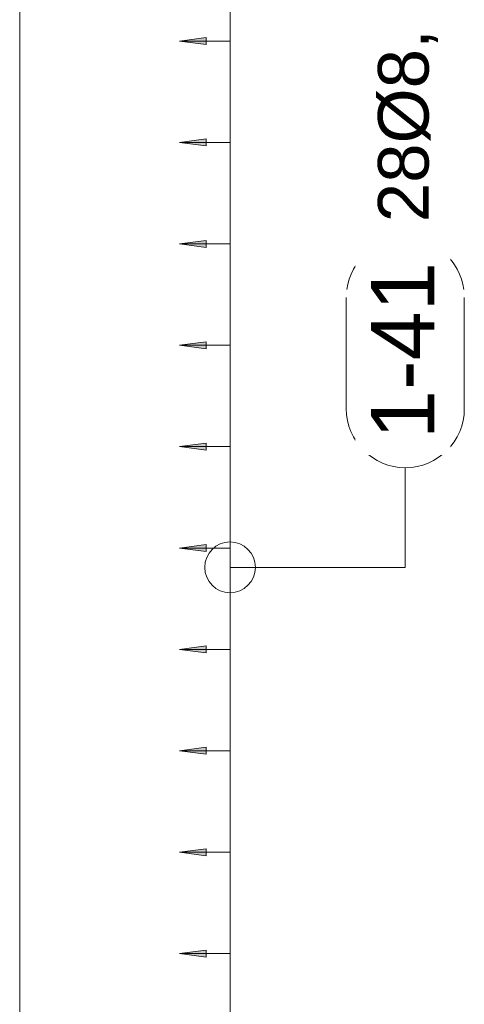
# Model space of a CAD drawing. Header units: millimetres. Extents: x 4307 to 42792, y 1610 to 10025.
# Tile 241 of 256: x 35087 to 35526, y 6870 to 7841. Entities that reach past the tile are written whole.
import ezdxf

# ---------------------------------------------------------------- set-up
doc = ezdxf.new("R2010")
doc.units = ezdxf.units.MM
for name, color, linetype, lineweight in [('A-ANNO-DIMS', 211, 'Continuous', 5), ('A-ANNO-DIMS-25', 211, 'Continuous', 5), ('S-COLS', 52, 'Continuous', 9), ('S-RBAR-IDEN', 171, 'Continuous', 5)]:
    doc.layers.add(name, color=color, linetype=linetype, lineweight=lineweight)
doc.styles.add('Arial', font='arial.ttf', dxfattribs={"height": 50})
doc.styles.add('Arial_1', font='arial.ttf', dxfattribs={"height": 62.5})
doc.dimstyles.new('Výztuž_kusy__řezy__5', dxfattribs={"dimscale": 304.8, "dimtxt": 0.18, "dimasz": 0, "dimexe": 0, "dimexo": 0.0625, "dimgap": 0.082021, "dimtad": 1, "dimdec": 0, "dimzin": 0, "dimdsep": 46, "dimtxsty": 'Arial_1', "dimblk1": 'NONE', "dimblk2": 'NONE', "dimsah": 1, "dimcen": 0.09, "dimazin": 0, "dimtfac": 1, "dimtdec": 4, "dimtix": 1, "dimtmove": 0, "dimatfit": 3, "dimfxl": 0.164042, "dimfxlon": 1, "dimtvp": 1, "dimtfill": 1, "dimtolj": 1, "dimtzin": 0, "dimarcsym": 2})

# ---------------------------------------------------------------- blocks, each defined once
blk = doc.blocks.new('DIMBLOCK1025-V3')
at = {"layer": 'A-ANNO-DIMS-25'}
for points in [[(35244.99, 6920), (35271.28, 6916.54), (35271.28, 6923.46)], [(35244.99, 6820), (35271.28, 6816.54), (35271.28, 6823.46)]]:
    blk.add_hatch(color=256, dxfattribs=at).paths.add_polyline_path(points)
for p, q in [((35271.28, 6923.46), (35244.99, 6920)), ((35244.99, 6920), (35271.28, 6916.54)), ((35294.99, 6920), (35244.99, 6920)), ((35271.28, 6916.54), (35271.28, 6923.46)), ((35294.99, 6820), (35294.99, 6920)), ((35294.99, 6920), (35294.99, 6920)), ((35271.28, 6823.46), (35244.99, 6820)), ((35244.99, 6820), (35271.28, 6816.54)), ((35294.99, 6820), (35244.99, 6820)), ((35271.28, 6816.54), (35271.28, 6823.46)), ((35294.99, 6820), (35294.99, 6820))]:
    blk.add_line(p, q, dxfattribs=at)
blk = doc.blocks.new('_None')
blk = doc.blocks.new('DIMBLOCK1026-V3')
at = {"layer": 'A-ANNO-DIMS-25'}
for points in [[(35244.99, 7020), (35271.28, 7016.54), (35271.28, 7023.46)], [(35244.99, 6920), (35271.28, 6916.54), (35271.28, 6923.46)]]:
    blk.add_hatch(color=256, dxfattribs=at).paths.add_polyline_path(points)
for p, q in [((35271.28, 7023.46), (35244.99, 7020)), ((35271.28, 7016.54), (35271.28, 7023.46)), ((35244.99, 7020), (35271.28, 7016.54)), ((35294.99, 7020), (35244.99, 7020)), ((35294.99, 6920), (35294.99, 7020)), ((35294.99, 7020), (35294.99, 7020)), ((35271.28, 6923.46), (35244.99, 6920)), ((35244.99, 6920), (35271.28, 6916.54)), ((35294.99, 6920), (35244.99, 6920)), ((35271.28, 6916.54), (35271.28, 6923.46)), ((35294.99, 6920), (35294.99, 6920))]:
    blk.add_line(p, q, dxfattribs=at)
blk = doc.blocks.new('DIMBLOCK1027-V3')
at = {"layer": 'A-ANNO-DIMS-25'}
for points in [[(35244.99, 7120), (35271.28, 7116.54), (35271.28, 7123.46)], [(35244.99, 7020), (35271.28, 7016.54), (35271.28, 7023.46)]]:
    blk.add_hatch(color=256, dxfattribs=at).paths.add_polyline_path(points)
for p, q in [((35271.28, 7123.46), (35244.99, 7120)), ((35244.99, 7120), (35271.28, 7116.54)), ((35294.99, 7120), (35244.99, 7120)), ((35271.28, 7116.54), (35271.28, 7123.46)), ((35294.99, 7020), (35294.99, 7120)), ((35294.99, 7120), (35294.99, 7120)), ((35271.28, 7023.46), (35244.99, 7020)), ((35271.28, 7016.54), (35271.28, 7023.46)), ((35244.99, 7020), (35271.28, 7016.54)), ((35294.99, 7020), (35244.99, 7020)), ((35294.99, 7020), (35294.99, 7020))]:
    blk.add_line(p, q, dxfattribs=at)
blk = doc.blocks.new('DIMBLOCK1028-V3')
at = {"layer": 'A-ANNO-DIMS-25'}
for points in [[(35244.99, 7220), (35271.28, 7216.54), (35271.28, 7223.46)], [(35244.99, 7120), (35271.28, 7116.54), (35271.28, 7123.46)]]:
    blk.add_hatch(color=256, dxfattribs=at).paths.add_polyline_path(points)
for p, q in [((35271.28, 7223.46), (35244.99, 7220)), ((35244.99, 7220), (35271.28, 7216.54)), ((35294.99, 7220), (35244.99, 7220)), ((35271.28, 7216.54), (35271.28, 7223.46)), ((35294.99, 7120), (35294.99, 7220)), ((35294.99, 7220), (35294.99, 7220)), ((35271.28, 7123.46), (35244.99, 7120)), ((35244.99, 7120), (35271.28, 7116.54)), ((35294.99, 7120), (35244.99, 7120)), ((35271.28, 7116.54), (35271.28, 7123.46)), ((35294.99, 7120), (35294.99, 7120))]:
    blk.add_line(p, q, dxfattribs=at)
blk = doc.blocks.new('DIMBLOCK1029-V3')
at = {"layer": 'A-ANNO-DIMS-25'}
for points in [[(35244.99, 7320), (35271.28, 7316.54), (35271.28, 7323.46)], [(35244.99, 7220), (35271.28, 7216.54), (35271.28, 7223.46)]]:
    blk.add_hatch(color=256, dxfattribs=at).paths.add_polyline_path(points)
for p, q in [((35271.28, 7323.46), (35244.99, 7320)), ((35271.28, 7316.54), (35271.28, 7323.46)), ((35244.99, 7320), (35271.28, 7316.54)), ((35294.99, 7320), (35244.99, 7320)), ((35294.99, 7220), (35294.99, 7320)), ((35294.99, 7320), (35294.99, 7320)), ((35271.28, 7223.46), (35244.99, 7220)), ((35244.99, 7220), (35271.28, 7216.54)), ((35294.99, 7220), (35244.99, 7220)), ((35271.28, 7216.54), (35271.28, 7223.46)), ((35294.99, 7220), (35294.99, 7220))]:
    blk.add_line(p, q, dxfattribs=at)
blk = doc.blocks.new('DIMBLOCK1030-V3')
at = {"layer": 'A-ANNO-DIMS-25'}
for points in [[(35244.99, 7420), (35271.28, 7416.54), (35271.28, 7423.46)], [(35244.99, 7320), (35271.28, 7316.54), (35271.28, 7323.46)]]:
    blk.add_hatch(color=256, dxfattribs=at).paths.add_polyline_path(points)
for p, q in [((35271.28, 7423.46), (35244.99, 7420)), ((35244.99, 7420), (35271.28, 7416.54)), ((35294.99, 7420), (35244.99, 7420)), ((35271.28, 7416.54), (35271.28, 7423.46)), ((35294.99, 7320), (35294.99, 7420)), ((35294.99, 7420), (35294.99, 7420)), ((35271.28, 7323.46), (35244.99, 7320)), ((35271.28, 7316.54), (35271.28, 7323.46)), ((35244.99, 7320), (35271.28, 7316.54)), ((35294.99, 7320), (35244.99, 7320)), ((35294.99, 7320), (35294.99, 7320))]:
    blk.add_line(p, q, dxfattribs=at)
blk = doc.blocks.new('DIMBLOCK1031-V3')
at = {"layer": 'A-ANNO-DIMS-25'}
for points in [[(35244.99, 7520), (35271.28, 7516.54), (35271.28, 7523.46)], [(35244.99, 7420), (35271.28, 7416.54), (35271.28, 7423.46)]]:
    blk.add_hatch(color=256, dxfattribs=at).paths.add_polyline_path(points)
for p, q in [((35271.28, 7523.46), (35244.99, 7520)), ((35244.99, 7520), (35271.28, 7516.54)), ((35294.99, 7520), (35244.99, 7520)), ((35271.28, 7516.54), (35271.28, 7523.46)), ((35294.99, 7420), (35294.99, 7520)), ((35294.99, 7520), (35294.99, 7520)), ((35271.28, 7423.46), (35244.99, 7420)), ((35244.99, 7420), (35271.28, 7416.54)), ((35294.99, 7420), (35244.99, 7420)), ((35271.28, 7416.54), (35271.28, 7423.46)), ((35294.99, 7420), (35294.99, 7420))]:
    blk.add_line(p, q, dxfattribs=at)
blk = doc.blocks.new('DIMBLOCK1032-V3')
at = {"layer": 'A-ANNO-DIMS-25'}
for points in [[(35244.99, 7620), (35271.28, 7616.54), (35271.28, 7623.46)], [(35244.99, 7520), (35271.28, 7516.54), (35271.28, 7523.46)]]:
    blk.add_hatch(color=256, dxfattribs=at).paths.add_polyline_path(points)
for p, q in [((35271.28, 7623.46), (35244.99, 7620)), ((35271.28, 7616.54), (35271.28, 7623.46)), ((35244.99, 7620), (35271.28, 7616.54)), ((35294.99, 7620), (35244.99, 7620)), ((35294.99, 7520), (35294.99, 7620)), ((35294.99, 7620), (35294.99, 7620)), ((35271.28, 7523.46), (35244.99, 7520)), ((35244.99, 7520), (35271.28, 7516.54)), ((35294.99, 7520), (35244.99, 7520)), ((35271.28, 7516.54), (35271.28, 7523.46)), ((35294.99, 7520), (35294.99, 7520))]:
    blk.add_line(p, q, dxfattribs=at)
blk = doc.blocks.new('DIMBLOCK1033-V3')
at = {"layer": 'A-ANNO-DIMS-25'}
for points in [[(35244.99, 7720), (35271.28, 7716.54), (35271.28, 7723.46)], [(35244.99, 7620), (35271.28, 7616.54), (35271.28, 7623.46)]]:
    blk.add_hatch(color=256, dxfattribs=at).paths.add_polyline_path(points)
for p, q in [((35271.28, 7723.46), (35244.99, 7720)), ((35271.28, 7716.54), (35271.28, 7723.46)), ((35244.99, 7720), (35271.28, 7716.54)), ((35294.99, 7720), (35244.99, 7720)), ((35294.99, 7620), (35294.99, 7720)), ((35294.99, 7720), (35294.99, 7720)), ((35271.28, 7623.46), (35244.99, 7620)), ((35271.28, 7616.54), (35271.28, 7623.46)), ((35244.99, 7620), (35271.28, 7616.54)), ((35294.99, 7620), (35244.99, 7620)), ((35294.99, 7620), (35294.99, 7620))]:
    blk.add_line(p, q, dxfattribs=at)
blk = doc.blocks.new('DIMBLOCK1034-V3')
at = {"layer": 'A-ANNO-DIMS-25'}
for points in [[(35244.99, 7820), (35271.28, 7816.54), (35271.28, 7823.46)], [(35244.99, 7720), (35271.28, 7716.54), (35271.28, 7723.46)]]:
    blk.add_hatch(color=256, dxfattribs=at).paths.add_polyline_path(points)
for p, q in [((35271.28, 7823.46), (35244.99, 7820)), ((35244.99, 7820), (35271.28, 7816.54)), ((35294.99, 7820), (35244.99, 7820)), ((35271.28, 7816.54), (35271.28, 7823.46)), ((35294.99, 7720), (35294.99, 7820)), ((35294.99, 7820), (35294.99, 7820)), ((35271.28, 7723.46), (35244.99, 7720)), ((35271.28, 7716.54), (35271.28, 7723.46)), ((35244.99, 7720), (35271.28, 7716.54)), ((35294.99, 7720), (35244.99, 7720)), ((35294.99, 7720), (35294.99, 7720))]:
    blk.add_line(p, q, dxfattribs=at)
blk = doc.blocks.new('DIMBLOCK1035-V3')
at = {"layer": 'A-ANNO-DIMS-25'}
for points in [[(35244.99, 7920), (35271.28, 7916.54), (35271.28, 7923.46)], [(35244.99, 7820), (35271.28, 7816.54), (35271.28, 7823.46)]]:
    blk.add_hatch(color=256, dxfattribs=at).paths.add_polyline_path(points)
for p, q in [((35271.28, 7923.46), (35244.99, 7920)), ((35244.99, 7920), (35271.28, 7916.54)), ((35294.99, 7920), (35244.99, 7920)), ((35271.28, 7916.54), (35271.28, 7923.46)), ((35294.99, 7820), (35294.99, 7920)), ((35294.99, 7920), (35294.99, 7920)), ((35271.28, 7823.46), (35244.99, 7820)), ((35244.99, 7820), (35271.28, 7816.54)), ((35294.99, 7820), (35244.99, 7820)), ((35271.28, 7816.54), (35271.28, 7823.46)), ((35294.99, 7820), (35294.99, 7820))]:
    blk.add_line(p, q, dxfattribs=at)
blk = doc.blocks.new('DIMBLOCK1043-V3')
at = {"layer": 'A-ANNO-DIMS-25'}
for points in [[(35244.99, 8620), (35271.28, 8616.54), (35271.28, 8623.46)], [(35244.99, 8520), (35271.28, 8516.54), (35271.28, 8523.46)], [(35244.99, 8420), (35271.28, 8416.54), (35271.28, 8423.46)], [(35244.99, 8320), (35271.28, 8316.54), (35271.28, 8323.46)], [(35244.99, 8220), (35271.28, 8216.54), (35271.28, 8223.46)], [(35244.99, 8120), (35271.28, 8116.54), (35271.28, 8123.46)], [(35244.99, 8020), (35271.28, 8016.54), (35271.28, 8023.46)], [(35244.99, 7920), (35271.28, 7916.54), (35271.28, 7923.46)], [(35244.99, 7820), (35271.28, 7816.54), (35271.28, 7823.46)], [(35244.99, 7720), (35271.28, 7716.54), (35271.28, 7723.46)], [(35244.99, 7620), (35271.28, 7616.54), (35271.28, 7623.46)], [(35244.99, 7520), (35271.28, 7516.54), (35271.28, 7523.46)], [(35244.99, 7420), (35271.28, 7416.54), (35271.28, 7423.46)], [(35244.99, 7320), (35271.28, 7316.54), (35271.28, 7323.46)], [(35244.99, 7220), (35271.28, 7216.54), (35271.28, 7223.46)], [(35244.99, 7120), (35271.28, 7116.54), (35271.28, 7123.46)], [(35244.99, 7020), (35271.28, 7016.54), (35271.28, 7023.46)], [(35244.99, 6920), (35271.28, 6916.54), (35271.28, 6923.46)], [(35244.99, 6820), (35271.28, 6816.54), (35271.28, 6823.46)], [(35244.99, 6720), (35271.28, 6716.54), (35271.28, 6723.46)], [(35244.99, 6620), (35271.28, 6616.54), (35271.28, 6623.46)], [(35244.99, 6520), (35271.28, 6516.54), (35271.28, 6523.46)], [(35244.99, 6420), (35271.28, 6416.54), (35271.28, 6423.46)], [(35244.99, 6320), (35271.28, 6316.54), (35271.28, 6323.46)], [(35244.99, 6220), (35271.28, 6216.54), (35271.28, 6223.46)], [(35244.99, 6120), (35271.28, 6116.54), (35271.28, 6123.46)], [(35244.99, 6020), (35271.28, 6016.54), (35271.28, 6023.46)], [(35244.99, 5920), (35271.28, 5916.54), (35271.28, 5923.46)]]:
    blk.add_hatch(color=256, dxfattribs=at).paths.add_polyline_path(points)
for p, q in [((35271.28, 8623.46), (35244.99, 8620)), ((35271.28, 8616.54), (35271.28, 8623.46)), ((35244.99, 8620), (35271.28, 8616.54)), ((35294.99, 8620), (35244.99, 8620)), ((35294.99, 5920), (35294.99, 8620)), ((35294.99, 8520), (35294.99, 8620)), ((35294.99, 8620), (35294.99, 8620)), ((35271.28, 8523.46), (35244.99, 8520)), ((35244.99, 8520), (35271.28, 8516.54)), ((35294.99, 8520), (35244.99, 8520)), ((35271.28, 8516.54), (35271.28, 8523.46)), ((35294.99, 8420), (35294.99, 8520)), ((35294.99, 8520), (35294.99, 8520)), ((35271.28, 8423.46), (35244.99, 8420)), ((35244.99, 8420), (35271.28, 8416.54)), ((35294.99, 8420), (35244.99, 8420)), ((35271.28, 8416.54), (35271.28, 8423.46)), ((35294.99, 8320), (35294.99, 8420)), ((35294.99, 8420), (35294.99, 8420)), ((35271.28, 8323.46), (35244.99, 8320)), ((35271.28, 8316.54), (35271.28, 8323.46)), ((35244.99, 8320), (35271.28, 8316.54)), ((35294.99, 8320), (35244.99, 8320)), ((35294.99, 8220), (35294.99, 8320)), ((35294.99, 8320), (35294.99, 8320)), ((35271.28, 8223.46), (35244.99, 8220)), ((35244.99, 8220), (35271.28, 8216.54)), ((35294.99, 8220), (35244.99, 8220)), ((35271.28, 8216.54), (35271.28, 8223.46)), ((35294.99, 8120), (35294.99, 8220)), ((35294.99, 8220), (35294.99, 8220)), ((35271.28, 8123.46), (35244.99, 8120)), ((35244.99, 8120), (35271.28, 8116.54)), ((35294.99, 8120), (35244.99, 8120)), ((35271.28, 8116.54), (35271.28, 8123.46)), ((35294.99, 8020), (35294.99, 8120)), ((35294.99, 8120), (35294.99, 8120)), ((35271.28, 8023.46), (35244.99, 8020)), ((35271.28, 8016.54), (35271.28, 8023.46)), ((35244.99, 8020), (35271.28, 8016.54)), ((35294.99, 8020), (35244.99, 8020)), ((35294.99, 7920), (35294.99, 8020)), ((35294.99, 8020), (35294.99, 8020)), ((35271.28, 7923.46), (35244.99, 7920)), ((35244.99, 7920), (35271.28, 7916.54)), ((35294.99, 7920), (35244.99, 7920)), ((35271.28, 7916.54), (35271.28, 7923.46)), ((35294.99, 7820), (35294.99, 7920)), ((35294.99, 7920), (35294.99, 7920)), ((35271.28, 7823.46), (35244.99, 7820)), ((35244.99, 7820), (35271.28, 7816.54)), ((35294.99, 7820), (35244.99, 7820)), ((35271.28, 7816.54), (35271.28, 7823.46)), ((35294.99, 7720), (35294.99, 7820)), ((35294.99, 7820), (35294.99, 7820)), ((35271.28, 7723.46), (35244.99, 7720)), ((35271.28, 7716.54), (35271.28, 7723.46)), ((35244.99, 7720), (35271.28, 7716.54)), ((35294.99, 7720), (35244.99, 7720)), ((35294.99, 7620), (35294.99, 7720)), ((35294.99, 7720), (35294.99, 7720)), ((35271.28, 7623.46), (35244.99, 7620)), ((35271.28, 7616.54), (35271.28, 7623.46)), ((35244.99, 7620), (35271.28, 7616.54)), ((35294.99, 7620), (35244.99, 7620)), ((35294.99, 7520), (35294.99, 7620)), ((35294.99, 7620), (35294.99, 7620)), ((35271.28, 7523.46), (35244.99, 7520)), ((35244.99, 7520), (35271.28, 7516.54)), ((35294.99, 7520), (35244.99, 7520)), ((35271.28, 7516.54), (35271.28, 7523.46)), ((35294.99, 7420), (35294.99, 7520)), ((35294.99, 7520), (35294.99, 7520)), ((35271.28, 7423.46), (35244.99, 7420)), ((35244.99, 7420), (35271.28, 7416.54)), ((35294.99, 7420), (35244.99, 7420)), ((35271.28, 7416.54), (35271.28, 7423.46)), ((35294.99, 7320), (35294.99, 7420)), ((35294.99, 7420), (35294.99, 7420)), ((35271.28, 7323.46), (35244.99, 7320)), ((35271.28, 7316.54), (35271.28, 7323.46)), ((35244.99, 7320), (35271.28, 7316.54)), ((35294.99, 7320), (35244.99, 7320)), ((35294.99, 7220), (35294.99, 7320)), ((35294.99, 7320), (35294.99, 7320)), ((35271.28, 7223.46), (35244.99, 7220)), ((35244.99, 7220), (35271.28, 7216.54)), ((35294.99, 7220), (35244.99, 7220)), ((35271.28, 7216.54), (35271.28, 7223.46)), ((35294.99, 7120), (35294.99, 7220)), ((35294.99, 7220), (35294.99, 7220)), ((35271.28, 7123.46), (35244.99, 7120)), ((35244.99, 7120), (35271.28, 7116.54)), ((35294.99, 7120), (35244.99, 7120)), ((35271.28, 7116.54), (35271.28, 7123.46)), ((35294.99, 7020), (35294.99, 7120)), ((35294.99, 7120), (35294.99, 7120)), ((35271.28, 7023.46), (35244.99, 7020)), ((35271.28, 7016.54), (35271.28, 7023.46)), ((35244.99, 7020), (35271.28, 7016.54)), ((35294.99, 7020), (35244.99, 7020)), ((35294.99, 6920), (35294.99, 7020)), ((35294.99, 7020), (35294.99, 7020)), ((35271.28, 6923.46), (35244.99, 6920)), ((35244.99, 6920), (35271.28, 6916.54)), ((35294.99, 6920), (35244.99, 6920)), ((35271.28, 6916.54), (35271.28, 6923.46)), ((35294.99, 6820), (35294.99, 6920)), ((35294.99, 6920), (35294.99, 6920)), ((35271.28, 6823.46), (35244.99, 6820)), ((35244.99, 6820), (35271.28, 6816.54)), ((35294.99, 6820), (35244.99, 6820)), ((35271.28, 6816.54), (35271.28, 6823.46)), ((35294.99, 6720), (35294.99, 6820)), ((35294.99, 6820), (35294.99, 6820)), ((35271.28, 6723.46), (35244.99, 6720)), ((35244.99, 6720), (35271.28, 6716.54)), ((35294.99, 6720), (35244.99, 6720)), ((35271.28, 6716.54), (35271.28, 6723.46)), ((35294.99, 6620), (35294.99, 6720)), ((35294.99, 6720), (35294.99, 6720)), ((35271.28, 6623.46), (35244.99, 6620)), ((35271.28, 6616.54), (35271.28, 6623.46)), ((35244.99, 6620), (35271.28, 6616.54)), ((35294.99, 6620), (35244.99, 6620)), ((35294.99, 6520), (35294.99, 6620)), ((35294.99, 6620), (35294.99, 6620)), ((35271.28, 6523.46), (35244.99, 6520)), ((35244.99, 6520), (35271.28, 6516.54)), ((35294.99, 6520), (35244.99, 6520)), ((35271.28, 6516.54), (35271.28, 6523.46)), ((35294.99, 6420), (35294.99, 6520)), ((35294.99, 6520), (35294.99, 6520)), ((35271.28, 6423.46), (35244.99, 6420)), ((35244.99, 6420), (35271.28, 6416.54)), ((35294.99, 6420), (35244.99, 6420)), ((35271.28, 6416.54), (35271.28, 6423.46)), ((35294.99, 6320), (35294.99, 6420)), ((35294.99, 6420), (35294.99, 6420)), ((35271.28, 6323.46), (35244.99, 6320)), ((35271.28, 6316.54), (35271.28, 6323.46)), ((35244.99, 6320), (35271.28, 6316.54)), ((35294.99, 6320), (35244.99, 6320)), ((35294.99, 6220), (35294.99, 6320)), ((35294.99, 6320), (35294.99, 6320)), ((35271.28, 6223.46), (35244.99, 6220)), ((35244.99, 6220), (35271.28, 6216.54)), ((35294.99, 6220), (35244.99, 6220)), ((35271.28, 6216.54), (35271.28, 6223.46)), ((35294.99, 6120), (35294.99, 6220)), ((35294.99, 6220), (35294.99, 6220)), ((35271.28, 6123.46), (35244.99, 6120)), ((35244.99, 6120), (35271.28, 6116.54)), ((35294.99, 6120), (35244.99, 6120)), ((35271.28, 6116.54), (35271.28, 6123.46)), ((35294.99, 6020), (35294.99, 6120)), ((35294.99, 6120), (35294.99, 6120)), ((35271.28, 6023.46), (35244.99, 6020)), ((35271.28, 6016.54), (35271.28, 6023.46)), ((35244.99, 6020), (35271.28, 6016.54)), ((35294.99, 6020), (35244.99, 6020)), ((35294.99, 5920), (35294.99, 6020)), ((35294.99, 6020), (35294.99, 6020)), ((35271.28, 5923.46), (35244.99, 5920)), ((35244.99, 5920), (35271.28, 5916.54)), ((35294.99, 5920), (35244.99, 5920)), ((35271.28, 5916.54), (35271.28, 5923.46)), ((35294.99, 5920), (35294.99, 5920))]:
    blk.add_line(p, q, dxfattribs=at)
blk = doc.blocks.new('Popisek výztuže__BEZ NATOČENÍ_ - _Typ_ množství_PRAVÝ _řezy_-573725-V3')
at = {"layer": 'S-RBAR-IDEN'}
for p, q in [((6547.63, 9782.6), (6437.94, 9782.6)), ((6437.94, 9666.17), (6547.63, 9666.17))]:
    blk.add_line(p, q, dxfattribs=at)
for centre, start, end in [((6437.94, 9724.38), 90, 270), ((6547.63, 9724.38), 277.64339, 82.35661)]:
    blk.add_arc(centre, 58.22, start, end, dxfattribs=at)

msp = doc.modelspace()

# ---------------------------------------------------------------- linework, layer by layer
at = {"layer": 'S-COLS'}
for p, q in [((35087.38, 8670), (35087.38, 5870)), ((35087.38, 5870), (35087.38, 8670))]:
    msp.add_line(p, q, dxfattribs=at)
at = {"layer": 'S-RBAR-IDEN'}
for p, q in [((35467.94, 7300.95), (35467.94, 7399.21)), ((35294.99, 7300.95), (35467.94, 7300.95))]:
    msp.add_line(p, q, dxfattribs=at)
msp.add_circle((35294.99, 7300.95), 25, dxfattribs=at)

# ---------------------------------------------------------------- block references
at = {"layer": 'S-RBAR-IDEN', "rotation": 89.99999999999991}
msp.add_blockref('Popisek výztuže__BEZ NATOČENÍ_ - _Typ_ množství_PRAVÝ _řezy_-573725-V3', (45192.32, 1019.49), dxfattribs=at)

# ---------------------------------------------------------------- texts
at = {"layer": 'S-RBAR-IDEN', "insert": (35440.94, 7641.34), "char_height": 50, "width": 258.5442, "attachment_point": 1, "rotation": 90, "style": 'Arial', "bg_fill": 3, "box_fill_scale": 1.25, "bg_fill_color": 256, "bg_fill_true_color": 13158600, "bg_fill_transparency": 0}
msp.add_mtext('28Ø8, ', dxfattribs=at)

# ---------------------------------------------------------------- dimensions: what is measured, and where the dimension line sits
at = {"layer": 'A-ANNO-DIMS'}
for base, p1, p2, text, override, picture, middle in [((35294.99, 8620), (35244.99, 5920), (35244.99, 8620), '100 2700', {"dimpost": '<>', "dimblk1": 'None', "dimblk2": 'None', "dimsah": 1, "dimfxl": 2700}, 'DIMBLOCK1043-V3', (35238.08, 7270)), ((35294.99, 7920), (35244.99, 7820), (35244.99, 7920), ' ', {"dimpost": '<>', "dimfxl": 100}, 'DIMBLOCK1035-V3', (35294.99, 7870)), ((35294.99, 7820), (35244.99, 7720), (35244.99, 7820), ' ', {"dimpost": '<>', "dimfxl": 100}, 'DIMBLOCK1034-V3', (35294.99, 7770)), ((35294.99, 7720), (35244.99, 7620), (35244.99, 7720), ' ', {"dimpost": '<>', "dimfxl": 100}, 'DIMBLOCK1033-V3', (35294.99, 7670)), ((35294.99, 7620), (35244.99, 7520), (35244.99, 7620), ' ', {"dimpost": '<>', "dimfxl": 100}, 'DIMBLOCK1032-V3', (35294.99, 7570)), ((35294.99, 7520), (35244.99, 7420), (35244.99, 7520), ' ', {"dimpost": '<>', "dimfxl": 100}, 'DIMBLOCK1031-V3', (35294.99, 7470)), ((35294.99, 7420), (35244.99, 7320), (35244.99, 7420), ' ', {"dimpost": '<>', "dimfxl": 100}, 'DIMBLOCK1030-V3', (35294.99, 7370)), ((35294.99, 7320), (35244.99, 7220), (35244.99, 7320), ' ', {"dimpost": '<>', "dimfxl": 100}, 'DIMBLOCK1029-V3', (35294.99, 7270)), ((35294.99, 7220), (35244.99, 7120), (35244.99, 7220), ' ', {"dimpost": '<>', "dimfxl": 100}, 'DIMBLOCK1028-V3', (35294.99, 7170)), ((35294.99, 7120), (35244.99, 7020), (35244.99, 7120), ' ', {"dimpost": '<>', "dimfxl": 100}, 'DIMBLOCK1027-V3', (35294.99, 7070)), ((35294.99, 7020), (35244.99, 6920), (35244.99, 7020), ' ', {"dimpost": '<>', "dimfxl": 100}, 'DIMBLOCK1026-V3', (35294.99, 6970)), ((35294.99, 6920), (35244.99, 6820), (35244.99, 6920), ' ', {"dimpost": '<>', "dimfxl": 100}, 'DIMBLOCK1025-V3', (35294.99, 6870))]:
    dim = msp.add_linear_dim(base=base, p1=p1, p2=p2, angle=90, text=text, dimstyle='Výztuž_kusy__řezy__5', override=override, dxfattribs=at)
    dim.commit()
    dim.dimension.update_dxf_attribs({"geometry": picture, "text_midpoint": middle})

# ---------------------------------------------------------------- next in the draw order: texts
at = {"layer": 'S-RBAR-IDEN', "insert": (35434.19, 7427.35), "char_height": 62.5, "width": 210.443, "attachment_point": 1, "rotation": 90, "style": 'Arial_1', "bg_fill": 3, "box_fill_scale": 1.25, "bg_fill_color": 256, "bg_fill_true_color": 13158600, "bg_fill_transparency": 0}
msp.add_mtext('1-41', dxfattribs=at)

doc.saveas('drawing.dxf')
